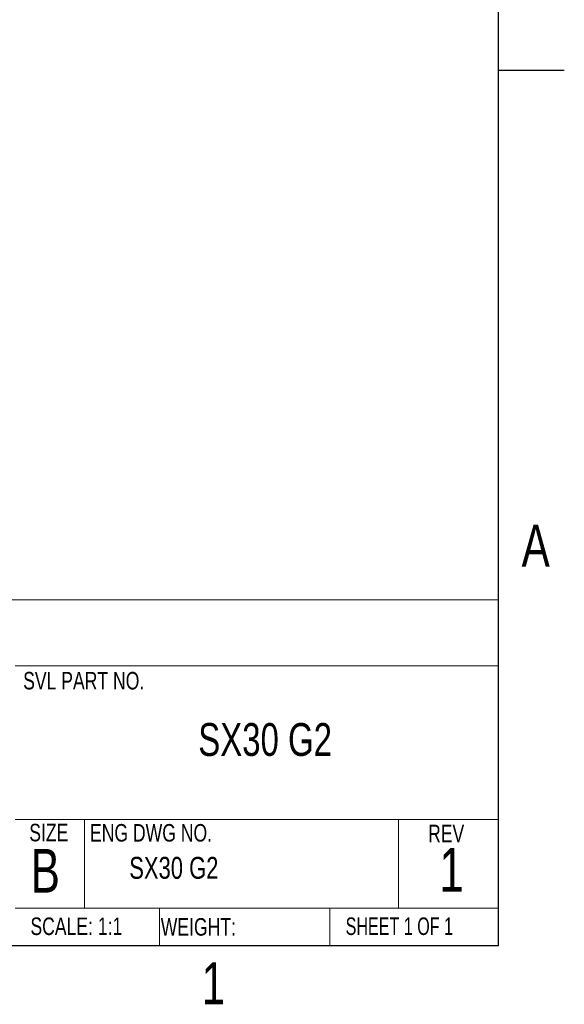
# Model space of a CAD drawing. Header units: millimetres. Extents: x 3 to 429, y 3 to 277.
# Tile 18 of 27: x 350 to 429, y 4 to 147. Entities that reach past the tile are written whole.
import ezdxf

# ---------------------------------------------------------------- set-up
doc = ezdxf.new("R2010")
doc.units = ezdxf.units.MM
doc.styles.add('SLDTEXTSTYLE0', font='TXT', dxfattribs={"width": 0.75})
doc.styles.add('SLDTEXTSTYLE1', font='TXT', dxfattribs={"width": 0.6875})

msp = doc.modelspace()

# ---------------------------------------------------------------- linework, layer by layer
at = {"color": 7, "linetype": 'Continuous'}
for p, q in [((419.1, 12.7), (419.1, 266.7)), ((419.1, 139.7), (428.625, 139.7)), ((12.7, 12.7), (419.1, 12.7))]:
    msp.add_line(p, q, dxfattribs=at)
at = {"color": 7, "linetype": 'Continuous', "lineweight": 18}
for p, q in [((270.974, 62.834), (419.1, 62.834)), ((419.1, 62.594), (419.1, 12.7)), ((349.029, 53.269), (419.1, 53.269)), ((349.029, 30.985), (419.1, 30.985)), ((359.075, 30.985), (359.075, 18.107)), ((404.573, 30.985), (404.573, 18.107)), ((349.029, 18.107), (419.1, 18.107)), ((369.936, 18.107), (369.936, 12.7)), ((394.623, 18.107), (394.623, 12.7)), ((419.1, 12.7), (179.169, 12.7))]:
    msp.add_line(p, q, dxfattribs=at)

# ---------------------------------------------------------------- texts
at = {"color": 7, "linetype": 'Continuous', "lineweight": 0}
for s, insert, char_height, attachment_point, style in [('A', (424.482, 73.77), 6.096, 2, 'SLDTEXTSTYLE0'), ('SVL PART NO.', (350.193, 52.393), 2.54, 1, 'SLDTEXTSTYLE0'), ('SX30 G2', (375.573, 44.972), 4.7625, 1, 'SLDTEXTSTYLE0'), ('SIZE', (351.08, 30.358), 2.54, 1, 'SLDTEXTSTYLE0'), ('ENG DWG NO.', (359.881, 30.323), 2.54, 1, 'SLDTEXTSTYLE0'), ('REV', (408.885, 30.223), 2.54, 1, 'SLDTEXTSTYLE0'), ('B', (351.28, 26.724), 6.35, 1, 'SLDTEXTSTYLE0'), ('1', (412.293, 26.864), 6.35, 2, 'SLDTEXTSTYLE0'), ('SX30 G2', (365.573, 25.559), 3.175, 1, 'SLDTEXTSTYLE0'), ('SCALE: 1:1', (351.249, 16.765), 2.54, 1, 'SLDTEXTSTYLE0'), ('WEIGHT:', (370.14, 16.678), 2.54, 1, 'SLDTEXTSTYLE0'), ('SHEET 1 OF 1', (396.931, 16.773), 2.54, 1, 'SLDTEXTSTYLE1'), ('1', (377.764, 10.27), 6.096, 2, 'SLDTEXTSTYLE0')]:
    msp.add_mtext(s, dxfattribs=dict(at, insert=insert, char_height=char_height, attachment_point=attachment_point, style=style))

doc.saveas('drawing.dxf')
